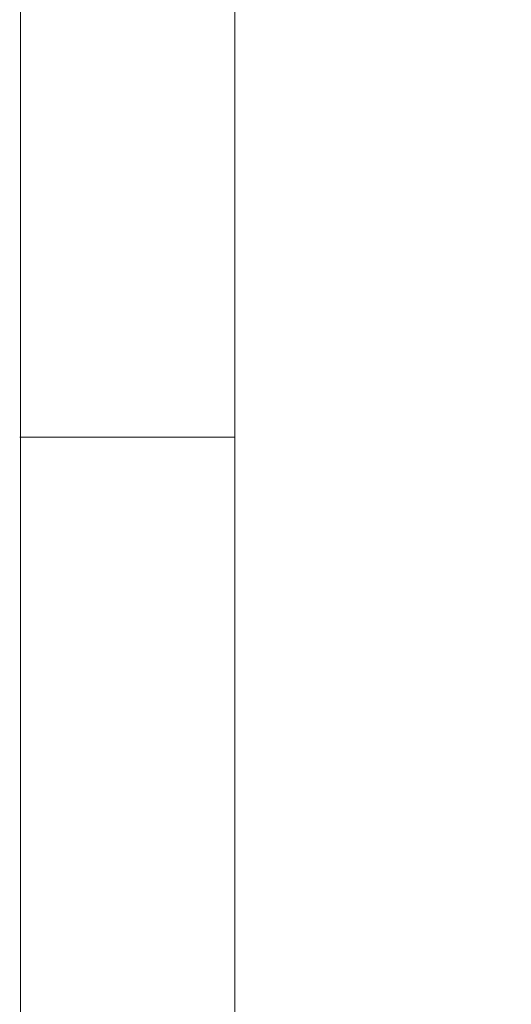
# Paper-space layout 'AP-06 STREFY POŻAROWE I EWAKUACJA - PIĘTRO 4' of a CAD drawing. Header units: millimetres. Extents: x 0 to 594, y 0 to 450.
# Tile 4 of 14: x 0 to 68, y 218 to 355. Entities that reach past the tile are written whole.
import ezdxf

# ---------------------------------------------------------------- set-up
doc = ezdxf.new("R2010")
doc.units = ezdxf.units.MM
doc.header["$MEASUREMENT"] = 0
doc.layers.add('A_Arkusz_Nr_pióra__1', color=7, linetype='Continuous', lineweight=20)
doc.layers.add('A_Arkusz_Nr_pióra__237', color=7, linetype='Continuous', lineweight=5, true_color=0x343434)

psp = doc.layouts.new('AP-06 STREFY POŻAROWE I EWAKUACJA - PIĘTRO 4')

# ---------------------------------------------------------------- linework, layer by layer
at = {"layer": 'A_Arkusz_Nr_pióra__1', "color": 7, "linetype": 'Continuous', "lineweight": 20}
for p, q in [((29.9, 445.1), (29.9, 4.9)), ((-0.1, 296.9), (0.9, 296.9))]:
    psp.add_line(p, q, dxfattribs=at)
at = {"layer": 'A_Arkusz_Nr_pióra__1', "color": 7, "linetype": 'Continuous', "lineweight": 20, "flags": 128}
psp.add_lwpolyline([(0, 450), (594, 450), (594, 0), (0, 0)], close=True, dxfattribs=at)
at = {"layer": 'A_Arkusz_Nr_pióra__237', "color": 250, "linetype": 'Continuous', "lineweight": 5, "true_color": 0x343434}
psp.add_line((-0.1, 296.9), (29.9, 296.9), dxfattribs=at)

doc.saveas('drawing.dxf')
